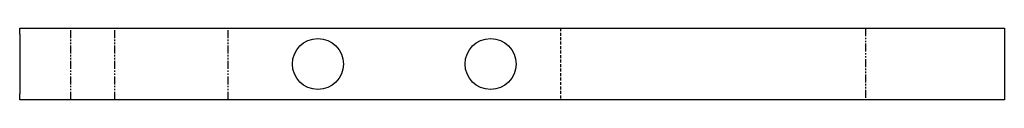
# Model space of a CAD drawing. Header units: millimetres. Extents: x 0 to 1005, y 0 to 73.
import ezdxf

# ---------------------------------------------------------------- set-up
doc = ezdxf.new("R2010")
doc.units = ezdxf.units.MM
for name, pattern in [('SLD-İki-Kısa-Kesik-Çizgili-Uzun-Kesik-Çizgi', [15.748, 8.128, -1.524, 1.524, -1.524, 1.524, -1.524]), ('SLD-Kesik', [4.572, 3.048, -1.524]), ('SLD-Sürekli', [0])]:
    doc.linetypes.add(name, pattern=pattern)

msp = doc.modelspace()

# ---------------------------------------------------------------- linework, layer by layer
at = {"color": 7, "linetype": 'SLD-Sürekli', "lineweight": 25}
for p, q in [((0.4, 67.4), (0.4, 73.4)), ((0.4, 73.4), (1004.8, 73.4)), ((1004.8, 73.4), (1004.8, 67.4)), ((0.4, 67.4), (0.4, 6.4)), ((1004.8, 67.4), (1004.8, 6.4)), ((0.4, 0.4), (0.4, 6.4)), ((1004.8, 0.4), (0.4, 0.4)), ((1004.8, 6.4), (1004.8, 0.4))]:
    msp.add_line(p, q, dxfattribs=at)
at = {"color": 7, "linetype": 'SLD-İki-Kısa-Kesik-Çizgili-Uzun-Kesik-Çizgi'}
for p, q in [((52.6, 0.4), (52.6, 73.4)), ((97.3, 0.4), (97.3, 73.4)), ((213.2, 0.4), (213.2, 73.4)), ((863.3, 73.4), (863.3, 0.4))]:
    msp.add_line(p, q, dxfattribs=at)
at = {"color": 7, "linetype": 'SLD-Kesik'}
msp.add_line((552, 73.4), (552, 0.4), dxfattribs=at)
at = {"color": 7, "linetype": 'SLD-Sürekli', "lineweight": 25}
for centre in [(304.6, 36.9), (480.7, 36.9)]:
    msp.add_circle(centre, 26, dxfattribs=at)

doc.saveas('drawing.dxf')
